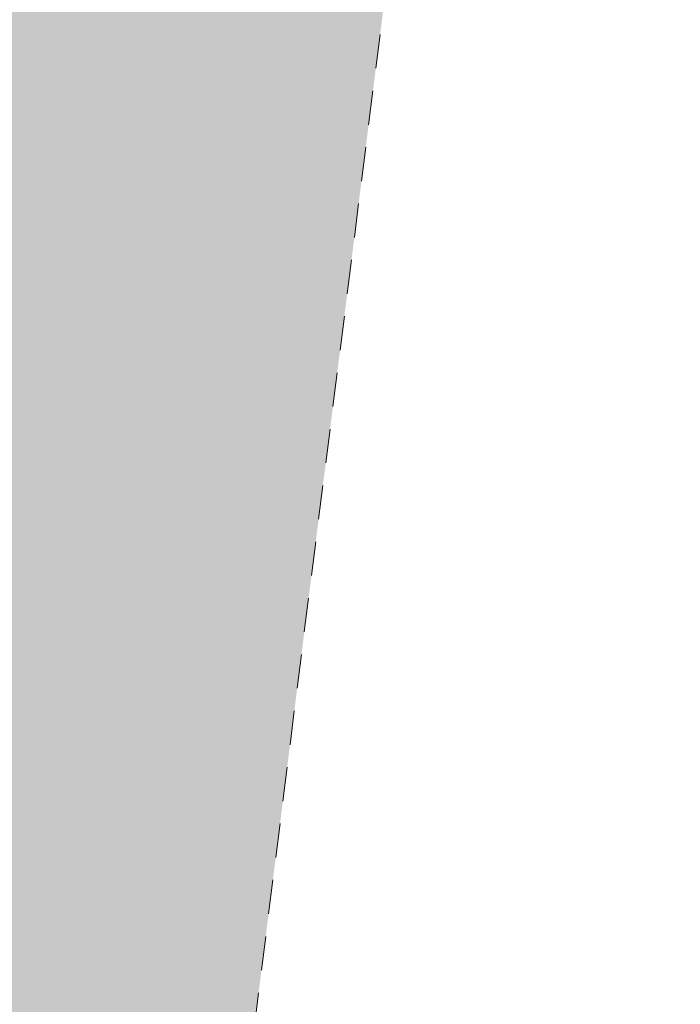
# Model space of a CAD drawing. Header units: millimetres. Extents: x 153785 to 2484391, y -16944 to 166787.
# Tile 45 of 48: x 248930 to 261235, y 91651 to 109991. Entities that reach past the tile are written whole.
import ezdxf

# ---------------------------------------------------------------- set-up
doc = ezdxf.new("R2010")
doc.units = ezdxf.units.MM
doc.header["$MEASUREMENT"] = 0
doc.header["$XCLIPFRAME"] = 0
doc.linetypes.add('Przerywana długa', pattern=[1058.333302, 634.99999, -423.333311])
doc.layers.add('2D - Ogólne', color=7, linetype='Continuous')
doc.layers.add('_MDCP papierowa', color=7, linetype='Continuous')
doc.layers.add('2D - Ogólne_Nr_pióra__20', color=1, linetype='Continuous', lineweight=13)
doc.layers.add('2D - Ogólne_Nr_pióra__93', color=7, linetype='Continuous', lineweight=13, true_color=0xb5b54a)
picture_1 = doc.add_image_def('image1.jpg', size_in_pixel=(1754, 2481))

# ---------------------------------------------------------------- blocks, each defined once
blk = doc.blocks.new('Polilinia_2_3', base_point=(258634, 133310))
at = {"layer": '2D - Ogólne_Nr_pióra__20', "color": 1, "linetype": 'Przerywana długa', "lineweight": 13, "flags": 128}
blk.add_lwpolyline([(258571, 132814), (248014, 49548)], dxfattribs=at)

msp = doc.modelspace()

# ---------------------------------------------------------------- hatches: boundary and pattern name
at = {"layer": '2D - Ogólne_Nr_pióra__93', "linetype": 'Continuous', "lineweight": 0, "true_color": 0x5a5a25}
h = msp.add_hatch(color=59, dxfattribs=at)
h.paths.add_polyline_path([(213968, 108015, -0.077517), (223022, 109366, -0.118658), (231865, 107108, -0.109472), (237080, 102360, -0.094308), (239506, 97034, -0.080044), (239965, 89253, -0.023448), (239025, 82664), (238788, 81547, 0.001408), (238193, 78686, 0.006144), (237445, 74751, 0.010454), (236843, 70808, 0.002409), (236762, 70152, 0.013137), (236465, 66877, 0.010981), (236378, 64740, 0.009993), (236384, 62925, 0.002662), (236398, 62468, 0.009423), (236481, 60963, 0.027102), (236994, 56955, 0.00571), (237149, 56186, 0.015563), (237605, 54340, 0.007058), (237776, 53772, 0.019744), (238285, 52369, 0.011261), (238544, 51780, 0.012829), (238861, 51147, 0.069815), (240516, 48845, 0.051431), (242006, 47605, 0.081082), (244774, 46337, 0.033249), (248682, 45554), (256674, 45908), (257038, 49303), (247951, 49052), (258634, 133310), (197303, 141130), (193791, 113485), (191113, 90372, -0.016916), (192238, 92327, -0.13647), (206102, 104961, -0.05159)])
h.paths.add_polyline_path([(221332, 116741, 0.02014), (221454, 118013), (221462, 118136), (221471, 118264, -0.069277), (222090, 121301), (222134, 121425), (222172, 121531, 0.055228), (222698, 123483, 0.157203), (221890, 127338, 0.155625), (218369, 130703, 0.13769), (213725, 131507, 0.107112), (209366, 130088, 0.12637), (206074, 126970, 0.123231), (204755, 122547, 0.052474), (204946, 119453, -0.054544), (205166, 115587, 0.026828), (205142, 114493, 0.067093), (205344, 113285, 0.101216), (206332, 111581, 0.097279), (208550, 109850, 0.050623), (209953, 109308, 0.177377), (215604, 109832, 0.095379), (219081, 112415, 0.095527), (220929, 115230, 0.056637)], flags=0)

# ---------------------------------------------------------------- block references
at = {"layer": '2D - Ogólne', "color": 1, "linetype": 'Przerywana długa', "lineweight": 13}
msp.add_blockref('Polilinia_2_3', (258634, 133310), dxfattribs=at)

# ---------------------------------------------------------------- pictures from other files: only their frames are drawn
at = {"layer": '_MDCP papierowa', "linetype": 'Continuous', "lineweight": 0}
image = msp.add_image(picture_1, insert=(363843, 18282), size_in_units=(148505, 210058), rotation=90, dxfattribs=at)
image.set_boundary_path([(-0.5, -0.5), (1753.5, 2480.5)])

doc.saveas('drawing.dxf')
